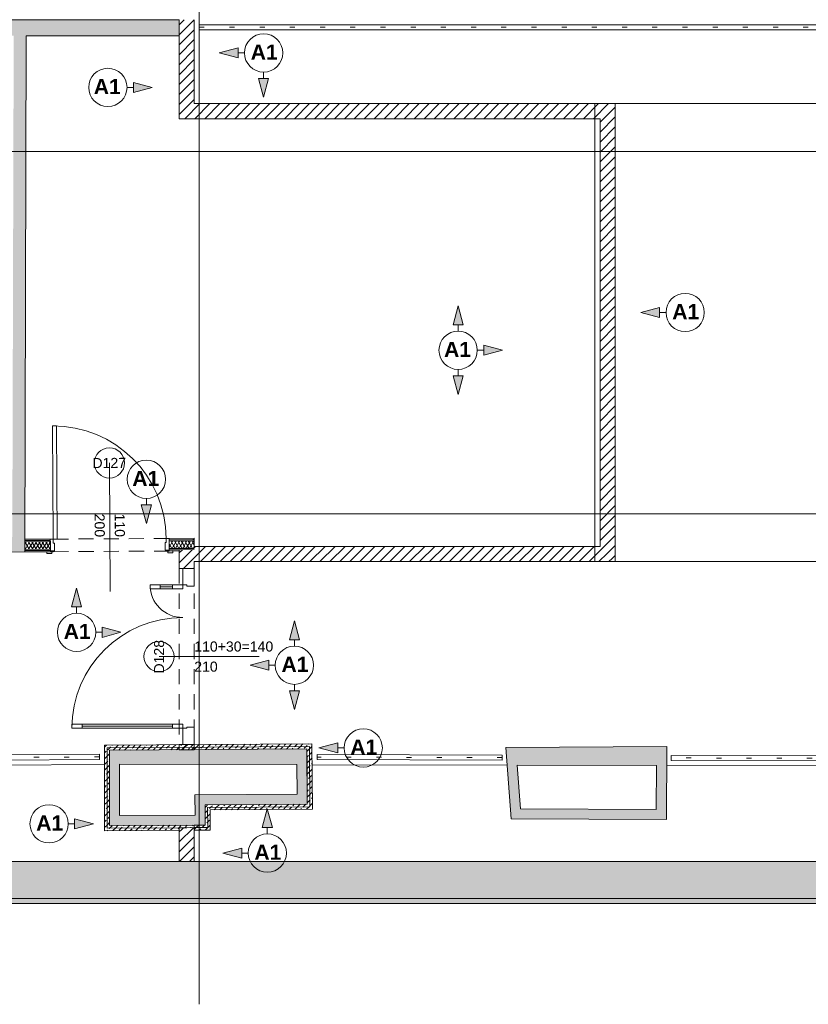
# Paper-space layout 'A-55 WYKOŃCZENIA ŚCIAN - PIĘTRO 10' of a CAD drawing. Header units: millimetres. Extents: x 0 to 420, y 0 to 297.
# Tile 4 of 8: x 173 to 251, y 106 to 204. Entities that reach past the tile are written whole.
import ezdxf
from ezdxf.xclip import XClip

# ---------------------------------------------------------------- set-up
doc = ezdxf.new("R2010")
doc.units = ezdxf.units.MM
doc.header["$MEASUREMENT"] = 0
doc.header["$XCLIPFRAME"] = 0
for name, pattern in [('DASHDOTX2', [1000, 500, -250, 0, -250]), ('DOT2', [3, 0.5, -2.5]), ('Przer. długie kreski', [2.5, 1.5, -1])]:
    doc.linetypes.add(name, pattern=pattern)
for name, color, linetype in [('A__OKŁADZINY ŚCIAN', 7, 'Continuous'), ('A_podrys', 7, 'Continuous'), ('A_ściany', 7, 'Continuous'), ('A_ściany proj', 7, 'Continuous')]:
    doc.layers.add(name, color=color, linetype=linetype)
for name, color, linetype, lineweight in [('A__OKŁADZINY ŚCIAN_Nr_pióra__1', 7, 'Continuous', 20), ('A_ściany proj_Nr_pióra__1', 7, 'Continuous', 20), ('A_ściany proj_Nr_pióra__2', 8, 'Continuous', 13), ('A_ściany_Nr_pióra__1', 7, 'Continuous', 20), ('Drzwi Archicad_Nr_pióra__3', 252, 'Continuous', 13), ('Znaczniki drzwi Archicada_Nr_pióra__3', 252, 'Continuous', 13)]:
    doc.layers.add(name, color=color, linetype=linetype, lineweight=lineweight)
for name, color, linetype, lineweight, true_color in [('A_osie_Nr_pióra__16', 7, 'Continuous', 5, 0x0f0f0f), ('A_pochwyt_Nr_pióra__10', 7, 'Continuous', 13, 0x4b4b4b), ('A_pochwyt_Nr_pióra__6', 7, 'Continuous', 13, 0xa9a9a9), ('A_pochwyt_Nr_pióra__7', 7, 'Continuous', 18, 0x171717), ('A_schody_Nr_pióra__9', 7, 'Continuous', 13, 0xadadad), ('A_strop_Nr_pióra__9', 7, 'Continuous', 13, 0xadadad), ('A_ściany proj_Nr_pióra__10', 7, 'Continuous', 13, 0x4b4b4b), ('A_ściany proj_Nr_pióra__21', 7, 'Continuous', 5, 0xb0b0b0)]:
    doc.layers.add(name, color=color, linetype=linetype, lineweight=lineweight, true_color=true_color)
doc.styles.add('STYL_AUTOMATYCZNY_3', font='arial.ttf')
doc.styles.add('STYL_AUTOMATYCZNY_4', font='arial.ttf')
pattern_1 = [(45, (-1584.45095, -254.3192), (-0.57024626, 0.57024626), []), (45, (-1583.8807, -254.3192), (-0.57024626, 0.57024626), [0.40323, -0.20161])]
pattern_2 = [(45, (-1584.45095, -254.31916), (-0.49497475, 0.49497475), [])]
pattern_3 = [(0, (-1584.451, -254.3192), (0, 1), [0, -1])]
pattern_4 = [(60, (-1584.45095, -254.31916), (-0.25980762, 0.15), []), (120, (-1584.45095, -254.31916), (0.25980762, 0.15), [])]

# ---------------------------------------------------------------- blocks, each defined once
blk = doc.blocks.new('Rysunek_1_1', base_point=(-1584.451, -254.319))
at = {"layer": 'A__OKŁADZINY ŚCIAN', "linetype": 'Continuous', "lineweight": 0, "true_color": 0x000000}
for points in [[(192.835, 200.544), (194.701, 200.044), (194.701, 201.044)], [(186.166, 197.117), (184.3, 197.617), (184.3, 196.617)], [(197.238, 196.141), (197.738, 198.007), (196.738, 198.007)], [(216.561, 175.408), (216.061, 173.542), (217.061, 173.542)], [(234.711, 174.758), (236.577, 174.258), (236.577, 175.258)], [(220.964, 171.006), (219.098, 171.506), (219.098, 170.506)], [(216.561, 166.603), (217.061, 168.469), (216.061, 168.469)], [(185.589, 153.783), (186.089, 155.649), (185.089, 155.649)], [(178.66, 147.385), (178.16, 145.519), (179.16, 145.519)], [(200.295, 144.117), (199.795, 142.251), (200.795, 142.251)], [(183.063, 142.982), (181.197, 143.482), (181.197, 142.482)], [(195.892, 139.714), (197.758, 139.214), (197.758, 140.214)], [(200.295, 135.311), (200.795, 137.177), (199.795, 137.177)], [(202.729, 131.496), (204.595, 130.996), (204.595, 131.996)], [(197.605, 125.452), (197.105, 123.586), (198.105, 123.586)], [(180.332, 123.956), (178.466, 124.456), (178.466, 123.456)], [(193.202, 121.049), (195.068, 120.549), (195.068, 121.549)]]:
    blk.add_hatch(color=18, dxfattribs=at).paths.add_polyline_path(points)
at = {"layer": 'A_ściany', "linetype": 'Continuous', "lineweight": 0, "true_color": 0x000000}
for points in [[(188.846, 203.849), (123.021, 203.849), (125.121, 202.249), (188.846, 202.249)], [(173.519, 150.976), (173.661, 202.249), (172.411, 202.249), (172.273, 152.468)], [(172.273, 152.468), (170.069, 152.455), (170.077, 150.955), (173.519, 150.976)], [(201.541, 131.397), (181.931, 131.269), (182.931, 129.876), (201.551, 129.833)], [(182.931, 124.781), (182.931, 129.876), (181.931, 131.269), (181.931, 123.775)], [(237.284, 131.63), (221.307, 131.526), (222.441, 129.794), (236.273, 129.745)], [(222.771, 125.451), (222.441, 129.794), (221.307, 131.526), (221.844, 124.456)], [(237.244, 124.372), (237.284, 131.63), (236.273, 129.745), (236.249, 125.377)], [(201.574, 125.902), (201.55, 129.833), (200.55, 129.836), (200.568, 126.896)], [(191.424, 125.841), (201.574, 125.902), (200.568, 126.896), (190.418, 126.835)], [(191.436, 123.831), (191.424, 125.841), (190.418, 126.835), (190.436, 123.825)], [(221.844, 124.456), (237.244, 124.372), (236.249, 125.377), (222.771, 125.451)], [(190.436, 123.825), (190.43, 124.825), (182.931, 124.781), (181.931, 123.775)], [(107.921, 120.225), (103.721, 116.025), (304.591, 116.025), (304.591, 120.225)]]:
    blk.add_hatch(color=18, dxfattribs=at).paths.add_polyline_path(points)
at = {"layer": 'A_ściany proj', "linetype": 'Continuous', "lineweight": 0, "true_color": 0x000000}
h = blk.add_hatch(dxfattribs=at)
h.set_pattern_fill('bloczki_ceramiczne_0001', color=18, style=0, pattern_type=2)
h.set_pattern_definition(pattern_2)
h.paths.add_polyline_path([(188.846, 194.006), (190.346, 195.506), (190.346, 203.849), (188.846, 203.849)])
h = blk.add_hatch(dxfattribs=at)
h.set_pattern_fill('bloczki_ceramiczne_0001', color=18, style=0, pattern_type=2)
h.set_pattern_definition(pattern_2)
h.paths.add_polyline_path([(188.846, 194.006), (230.66, 194.006), (232.16, 195.506), (190.346, 195.506)])
h = blk.add_hatch(dxfattribs=at)
h.set_pattern_fill('bloczki_ceramiczne_0001', color=18, style=0, pattern_type=2)
h.set_pattern_definition(pattern_2)
h.paths.add_polyline_path([(230.66, 194.006), (230.66, 151.506), (232.16, 150.006), (232.16, 195.506)])
at = {"layer": 'A_ściany proj', "linetype": 'Continuous', "lineweight": 13}
h = blk.add_hatch(dxfattribs=at)
h.set_pattern_fill('gypsum_0001', color=8, style=0, pattern_type=2)
h.set_pattern_definition(pattern_3)
h.paths.add_polyline_path([(173.512, 152.226), (173.512, 152.101), (176.049, 152.116), (176.048, 152.241)])
h = blk.add_hatch(dxfattribs=at)
h.set_pattern_fill('gypsum_0001', color=8, style=0, pattern_type=2)
h.set_pattern_definition(pattern_3)
h.paths.add_polyline_path([(173.512, 152.101), (173.513, 151.976), (176.05, 151.991), (176.049, 152.116)])
h = blk.add_hatch(dxfattribs=at)
h.set_pattern_fill('batt_insulation_0001', color=8, style=0, pattern_type=2)
h.set_pattern_definition(pattern_4)
h.paths.add_polyline_path([(173.513, 151.976), (173.518, 151.226), (176.054, 151.241), (176.05, 151.991)])
h = blk.add_hatch(dxfattribs=at)
h.set_pattern_fill('gypsum_0001', color=8, style=0, pattern_type=2)
h.set_pattern_definition(pattern_3)
h.paths.add_polyline_path([(190.346, 152.325), (187.848, 152.311), (187.849, 152.186), (190.196, 152.199)])
h = blk.add_hatch(dxfattribs=at)
h.set_pattern_fill('gypsum_0001', color=8, style=0, pattern_type=2)
h.set_pattern_definition(pattern_3)
h.paths.add_polyline_path([(190.196, 152.199), (187.849, 152.186), (187.849, 152.061), (190.046, 152.074)])
h = blk.add_hatch(dxfattribs=at)
h.set_pattern_fill('batt_insulation_0001', color=8, style=0, pattern_type=2)
h.set_pattern_definition(pattern_4)
h.paths.add_polyline_path([(187.849, 152.061), (187.854, 151.311), (189.146, 151.318), (190.046, 152.074)])
h = blk.add_hatch(dxfattribs=at)
h.set_pattern_fill('batt_insulation_0001', color=8, style=0, pattern_type=2)
h.set_pattern_definition(pattern_4)
h.paths.add_polyline_path([(190.346, 151.325), (190.346, 152.075), (190.046, 152.074), (189.146, 151.318)])
h = blk.add_hatch(dxfattribs=at)
h.set_pattern_fill('gypsum_0001', color=8, style=0, pattern_type=2)
h.set_pattern_definition(pattern_3)
h.paths.add_polyline_path([(190.346, 152.075), (190.346, 152.2), (190.196, 152.199), (190.046, 152.074)])
h = blk.add_hatch(dxfattribs=at)
h.set_pattern_fill('gypsum_0001', color=8, style=0, pattern_type=2)
h.set_pattern_definition(pattern_3)
h.paths.add_polyline_path([(190.196, 152.199), (190.346, 152.2), (190.346, 152.325)])
h = blk.add_hatch(dxfattribs=at)
h.set_pattern_fill('gypsum_0001', color=8, style=0, pattern_type=2)
h.set_pattern_definition(pattern_3)
h.paths.add_polyline_path([(173.518, 151.226), (173.518, 151.101), (176.055, 151.116), (176.054, 151.241)])
h = blk.add_hatch(dxfattribs=at)
h.set_pattern_fill('gypsum_0001', color=8, style=0, pattern_type=2)
h.set_pattern_definition(pattern_3)
h.paths.add_polyline_path([(173.518, 151.101), (173.519, 150.976), (176.056, 150.991), (176.055, 151.116)])
h = blk.add_hatch(dxfattribs=at)
h.set_pattern_fill('gypsum_0001', color=8, style=0, pattern_type=2)
h.set_pattern_definition(pattern_3)
h.paths.add_polyline_path([(187.854, 151.311), (187.855, 151.186), (188.996, 151.192), (189.146, 151.318)])
h = blk.add_hatch(dxfattribs=at)
h.set_pattern_fill('gypsum_0001', color=8, style=0, pattern_type=2)
h.set_pattern_definition(pattern_3)
h.paths.add_polyline_path([(187.855, 151.186), (187.855, 151.061), (188.846, 151.066), (188.846, 151.191)])
at = {"layer": 'A_ściany proj', "linetype": 'Continuous', "lineweight": 0, "true_color": 0x000000}
h = blk.add_hatch(dxfattribs=at)
h.set_pattern_fill('bloczki_ceramiczne_0001', color=18, style=0, pattern_type=2)
h.set_pattern_definition(pattern_2)
h.paths.add_polyline_path([(188.996, 151.192), (188.846, 151.066), (188.846, 149.326), (190.346, 149.326), (190.346, 151.2)])
h = blk.add_hatch(dxfattribs=at)
h.set_pattern_fill('bloczki_ceramiczne_0001', color=18, style=0, pattern_type=2)
h.set_pattern_definition(pattern_2)
h.paths.add_polyline_path([(188.846, 151.066), (188.996, 151.192), (188.846, 151.191)])
at = {"layer": 'A_ściany proj', "linetype": 'Continuous', "lineweight": 13}
h = blk.add_hatch(dxfattribs=at)
h.set_pattern_fill('gypsum_0001', color=8, style=0, pattern_type=2)
h.set_pattern_definition(pattern_3)
h.paths.add_polyline_path([(190.346, 151.2), (190.346, 151.325), (189.146, 151.318), (188.996, 151.192)])
at = {"layer": 'A_ściany proj', "linetype": 'Continuous', "lineweight": 0, "true_color": 0x000000}
h = blk.add_hatch(dxfattribs=at)
h.set_pattern_fill('bloczki_ceramiczne_0001', color=18, style=0, pattern_type=2)
h.set_pattern_definition(pattern_2)
h.paths.add_polyline_path([(190.346, 150.006), (232.16, 150.006), (230.66, 151.506), (190.346, 151.506)])
at = {"layer": 'A_ściany proj', "linetype": 'Continuous', "lineweight": 0, "true_color": 0x4b4b4b}
h = blk.add_hatch(dxfattribs=at)
h.set_pattern_fill('FP_65_0001', color=251, style=0, pattern_type=2)
h.set_pattern_definition(pattern_1)
h.paths.add_polyline_path([(202.038, 131.902), (181.431, 131.766), (181.681, 131.517), (201.789, 131.65)])
h = blk.add_hatch(dxfattribs=at)
h.set_pattern_fill('FP_65_0001', color=251, style=0, pattern_type=2)
h.set_pattern_definition(pattern_1)
h.paths.add_polyline_path([(181.431, 131.766), (181.431, 123.272), (181.681, 123.523), (181.681, 131.517)])
h = blk.add_hatch(dxfattribs=at)
h.set_pattern_fill('FP_65_0001', color=251, style=0, pattern_type=2)
h.set_pattern_definition(pattern_1)
h.paths.add_polyline_path([(181.931, 131.269), (201.541, 131.398), (201.789, 131.65), (181.681, 131.517)])
h = blk.add_hatch(dxfattribs=at)
h.set_pattern_fill('FP_65_0001', color=251, style=0, pattern_type=2)
h.set_pattern_definition(pattern_1)
h.paths.add_polyline_path([(181.931, 123.775), (181.931, 131.269), (181.681, 131.517), (181.681, 123.523)])
at = {"layer": 'A_ściany proj', "linetype": 'Continuous', "lineweight": 0, "true_color": 0x000000}
h = blk.add_hatch(dxfattribs=at)
h.set_pattern_fill('bloczki_ceramiczne_0001', color=18, style=0, pattern_type=2)
h.set_pattern_definition(pattern_2)
h.paths.add_polyline_path([(188.846, 131.317), (190.346, 131.317), (190.346, 131.826), (188.846, 131.826)])
at = {"layer": 'A_ściany proj', "linetype": 'Continuous', "lineweight": 0, "true_color": 0x4b4b4b}
h = blk.add_hatch(dxfattribs=at)
h.set_pattern_fill('FP_65_0001', color=251, style=0, pattern_type=2)
h.set_pattern_definition(pattern_1)
h.paths.add_polyline_path([(201.541, 131.398), (201.574, 125.902), (201.825, 125.653), (201.789, 131.65)])
h = blk.add_hatch(dxfattribs=at)
h.set_pattern_fill('FP_65_0001', color=251, style=0, pattern_type=2)
h.set_pattern_definition(pattern_1)
h.paths.add_polyline_path([(202.077, 125.405), (202.038, 131.902), (201.789, 131.65), (201.825, 125.653)])
h = blk.add_hatch(dxfattribs=at)
h.set_pattern_fill('FP_65_0001', color=251, style=0, pattern_type=2)
h.set_pattern_definition(pattern_1)
h.paths.add_polyline_path([(201.574, 125.902), (191.424, 125.841), (191.675, 125.593), (201.825, 125.653)])
h = blk.add_hatch(dxfattribs=at)
h.set_pattern_fill('FP_65_0001', color=251, style=0, pattern_type=2)
h.set_pattern_definition(pattern_1)
h.paths.add_polyline_path([(191.424, 125.841), (191.436, 123.831), (191.687, 123.583), (191.675, 125.593)])
h = blk.add_hatch(dxfattribs=at)
h.set_pattern_fill('FP_65_0001', color=251, style=0, pattern_type=2)
h.set_pattern_definition(pattern_1)
h.paths.add_polyline_path([(191.927, 125.344), (202.077, 125.405), (201.825, 125.653), (191.675, 125.593)])
h = blk.add_hatch(dxfattribs=at)
h.set_pattern_fill('FP_65_0001', color=251, style=0, pattern_type=2)
h.set_pattern_definition(pattern_1)
h.paths.add_polyline_path([(191.939, 123.334), (191.927, 125.344), (191.675, 125.593), (191.687, 123.583)])
h = blk.add_hatch(dxfattribs=at)
h.set_pattern_fill('FP_65_0001', color=251, style=0, pattern_type=2)
h.set_pattern_definition(pattern_1)
h.paths.add_polyline_path([(188.849, 123.566), (181.681, 123.523), (181.431, 123.272), (188.846, 123.316)])
h = blk.add_hatch(dxfattribs=at)
h.set_pattern_fill('FP_65_0001', color=251, style=0, pattern_type=2)
h.set_pattern_definition(pattern_1)
h.paths.add_polyline_path([(190.346, 123.825), (181.931, 123.775), (181.681, 123.523), (189.596, 123.57)])
at = {"layer": 'A_ściany proj', "linetype": 'Continuous', "lineweight": 0, "true_color": 0x000000}
h = blk.add_hatch(dxfattribs=at)
h.set_pattern_fill('bloczki_ceramiczne_0001', color=18, style=0, pattern_type=2)
h.set_pattern_definition(pattern_2)
h.paths.add_polyline_path([(189.596, 123.57), (188.846, 123.316), (188.846, 120.225), (190.346, 120.225), (190.346, 123.575)])
h = blk.add_hatch(dxfattribs=at)
h.set_pattern_fill('bloczki_ceramiczne_0001', color=18, style=0, pattern_type=2)
h.set_pattern_definition(pattern_2)
h.paths.add_polyline_path([(188.849, 123.317), (189.596, 123.57), (188.849, 123.566)])
at = {"layer": 'A_ściany proj', "linetype": 'Continuous', "lineweight": 0, "true_color": 0x4b4b4b}
h = blk.add_hatch(dxfattribs=at)
h.set_pattern_fill('FP_65_0001', color=251, style=0, pattern_type=2)
h.set_pattern_definition(pattern_1)
h.paths.add_polyline_path([(189.596, 123.57), (190.346, 123.575), (190.346, 123.825)])
h = blk.add_hatch(dxfattribs=at)
h.set_pattern_fill('FP_65_0001', color=251, style=0, pattern_type=2)
h.set_pattern_definition(pattern_1)
h.paths.add_polyline_path([(191.436, 123.831), (190.346, 123.825), (190.348, 123.575), (191.687, 123.583)])
h = blk.add_hatch(dxfattribs=at)
h.set_pattern_fill('FP_65_0001', color=251, style=0, pattern_type=2)
h.set_pattern_definition(pattern_1)
h.paths.add_polyline_path([(190.349, 123.325), (191.939, 123.334), (191.687, 123.583), (190.348, 123.575)])
at = {"layer": 'A__OKŁADZINY ŚCIAN_Nr_pióra__1', "color": 7, "linetype": 'Continuous', "lineweight": 20}
for p, q in [((192.835, 200.544), (194.701, 201.044)), ((192.835, 200.544), (194.701, 200.044)), ((194.701, 201.044), (194.701, 200.044)), ((195.335, 200.544), (194.701, 200.544)), ((197.238, 198.641), (197.238, 198.007)), ((184.3, 196.617), (184.3, 197.617)), ((186.166, 197.117), (184.3, 197.617)), ((196.738, 198.007), (197.738, 198.007)), ((197.238, 196.141), (196.738, 198.007)), ((197.238, 196.141), (197.738, 198.007)), ((183.666, 197.117), (184.3, 197.117)), ((186.166, 197.117), (184.3, 196.617)), ((216.561, 175.408), (216.061, 173.542)), ((216.561, 175.408), (217.061, 173.542)), ((234.711, 174.758), (236.577, 175.258)), ((236.577, 175.258), (236.577, 174.258)), ((234.711, 174.758), (236.577, 174.258)), ((237.211, 174.758), (236.577, 174.758)), ((217.061, 173.542), (216.061, 173.542)), ((216.561, 172.908), (216.561, 173.542)), ((219.098, 170.506), (219.098, 171.506)), ((220.964, 171.006), (219.098, 171.506)), ((218.464, 171.006), (219.098, 171.006)), ((220.964, 171.006), (219.098, 170.506)), ((216.061, 168.469), (217.061, 168.469)), ((216.561, 166.603), (216.061, 168.469)), ((216.561, 169.103), (216.561, 168.469)), ((216.561, 166.603), (217.061, 168.469)), ((185.089, 155.649), (186.089, 155.649)), ((185.589, 153.783), (185.089, 155.649)), ((185.589, 156.283), (185.589, 155.649)), ((185.589, 153.783), (186.089, 155.649)), ((178.66, 147.385), (178.16, 145.519)), ((178.66, 147.385), (179.16, 145.519)), ((179.16, 145.519), (178.16, 145.519)), ((178.66, 144.885), (178.66, 145.519)), ((200.295, 144.117), (199.795, 142.251)), ((200.295, 144.117), (200.795, 142.251)), ((180.563, 142.982), (181.197, 142.982)), ((181.197, 142.482), (181.197, 143.482)), ((183.063, 142.982), (181.197, 143.482)), ((183.063, 142.982), (181.197, 142.482)), ((200.795, 142.251), (199.795, 142.251)), ((200.295, 141.617), (200.295, 142.251)), ((195.892, 139.714), (197.758, 140.214)), ((197.758, 140.214), (197.758, 139.214)), ((195.892, 139.714), (197.758, 139.214)), ((198.392, 139.714), (197.758, 139.714)), ((199.795, 137.177), (200.795, 137.177)), ((200.295, 135.311), (199.795, 137.177)), ((200.295, 137.811), (200.295, 137.177)), ((200.295, 135.311), (200.795, 137.177)), ((202.729, 131.496), (204.595, 131.996)), ((202.729, 131.496), (204.595, 130.996)), ((204.595, 131.996), (204.595, 130.996)), ((205.229, 131.496), (204.595, 131.496)), ((197.605, 125.452), (197.105, 123.586)), ((197.605, 125.452), (198.105, 123.586)), ((178.466, 123.456), (178.466, 124.456)), ((180.332, 123.956), (178.466, 124.456)), ((177.832, 123.956), (178.466, 123.956)), ((180.332, 123.956), (178.466, 123.456)), ((198.105, 123.586), (197.105, 123.586)), ((197.605, 122.952), (197.605, 123.586)), ((193.202, 121.049), (195.068, 121.549)), ((195.068, 121.549), (195.068, 120.549)), ((193.202, 121.049), (195.068, 120.549)), ((195.702, 121.049), (195.068, 121.049))]:
    blk.add_line(p, q, dxfattribs=at)
for centre in [(197.238, 200.544), (181.763, 197.117), (239.114, 174.758), (216.561, 171.006), (185.589, 158.186), (178.66, 142.982), (200.295, 139.714), (207.132, 131.496), (175.929, 123.956), (197.605, 121.049)]:
    blk.add_circle(centre, 1.903, dxfattribs=at)
at = {"layer": 'A_osie_Nr_pióra__16', "color": 250, "linetype": 'DASHDOTX2', "lineweight": 5, "true_color": 0x0f0f0f}
for p, q in [((190.846, 237.635), (190.846, 106.025)), ((330.891, 190.756), (60.541, 190.756)), ((330.891, 154.756), (60.541, 154.756)), ((330.891, 116.526), (60.541, 116.526))]:
    blk.add_line(p, q, dxfattribs=at)
at = {"layer": 'A_pochwyt_Nr_pióra__10', "color": 251, "linetype": 'DOT2', "lineweight": 13, "true_color": 0x4b4b4b}
for p, q in [((190.846, 203.099), (286.08, 203.099)), ((180.926, 130.613), (170.926, 130.545)), ((220.94, 130.539), (202.552, 130.581)), ((275.715, 130.414), (237.715, 130.501))]:
    blk.add_line(p, q, dxfattribs=at)
at = {"layer": 'A_pochwyt_Nr_pióra__6', "color": 253, "linetype": 'Continuous', "lineweight": 13, "true_color": 0xa9a9a9}
for p, q in [((190.846, 203.349), (286.336, 203.349)), ((190.846, 202.849), (190.846, 203.349)), ((190.846, 202.849), (285.825, 202.849)), ((202.553, 130.831), (202.551, 130.331)), ((220.94, 130.289), (202.551, 130.331)), ((220.941, 130.789), (202.553, 130.831)), ((220.941, 130.789), (220.94, 130.289)), ((237.716, 130.751), (237.715, 130.251)), ((275.715, 130.164), (237.715, 130.251)), ((275.716, 130.664), (237.716, 130.751))]:
    blk.add_line(p, q, dxfattribs=at)
at = {"layer": 'A_pochwyt_Nr_pióra__7', "color": 250, "linetype": 'Continuous', "lineweight": 18, "true_color": 0x171717}
for p, q in [((180.925, 130.863), (170.925, 130.795)), ((180.928, 130.363), (170.928, 130.295)), ((180.925, 130.863), (180.928, 130.363))]:
    blk.add_line(p, q, dxfattribs=at)
at = {"layer": 'A_schody_Nr_pióra__9', "color": 253, "linetype": 'Continuous', "lineweight": 13, "true_color": 0xadadad}
for p, q in [((147.791, 129.647), (181.431, 129.866)), ((202.05, 129.832), (221.439, 129.788)), ((237.273, 129.752), (276.213, 129.663))]:
    blk.add_line(p, q, dxfattribs=at)
at = {"layer": 'A_strop_Nr_pióra__9', "color": 253, "linetype": 'Continuous', "lineweight": 13, "true_color": 0xadadad, "flags": 128}
blk.add_lwpolyline([(230.15, 195.506), (260.68, 195.506), (260.68, 150.006), (230.15, 150.006)], close=True, dxfattribs=at)
at = {"layer": 'A_ściany proj_Nr_pióra__1', "color": 7, "linetype": 'Continuous', "lineweight": 20}
for p, q in [((176.056, 150.991), (175.686, 150.988)), ((187.855, 151.061), (188.225, 151.063)), ((188.846, 151.191), (188.846, 151.066)), ((188.846, 151.191), (188.846, 151.066)), ((189.196, 149.326), (188.846, 149.326)), ((190.346, 149.326), (189.196, 149.326)), ((189.196, 131.826), (188.846, 131.826)), ((190.346, 131.826), (189.196, 131.826)), ((188.849, 123.566), (188.849, 123.317)), ((188.849, 123.566), (188.849, 123.317))]:
    blk.add_line(p, q, dxfattribs=at)
at = {"layer": 'A_ściany proj_Nr_pióra__1', "color": 7, "linetype": 'Continuous', "lineweight": 20, "flags": 128}
for points in [[(188.846, 203.849), (188.846, 194.006)], [(190.346, 195.506), (190.346, 203.849)], [(232.16, 195.506), (190.346, 195.506)], [(232.16, 150.006), (232.16, 195.506)], [(188.846, 194.006), (230.66, 194.006)], [(230.66, 194.006), (230.66, 151.506)], [(176.048, 152.241), (173.512, 152.226)], [(190.346, 152.325), (187.848, 152.311)], [(173.519, 150.976), (176.056, 150.991)], [(187.855, 151.061), (188.846, 151.066)], [(188.846, 151.066), (188.846, 149.326)], [(230.66, 151.506), (190.346, 151.506)], [(190.346, 150.006), (232.16, 150.006)], [(190.346, 149.326), (190.346, 150.006)], [(202.038, 131.902), (181.431, 131.766)], [(181.431, 131.766), (181.431, 123.272)], [(181.931, 131.269), (201.541, 131.398)], [(181.931, 123.775), (181.931, 131.269)], [(188.846, 131.826), (188.846, 131.317)], [(188.846, 131.317), (190.346, 131.317)], [(190.346, 131.317), (190.346, 131.826)], [(201.541, 131.398), (201.574, 125.902)], [(202.077, 125.405), (202.038, 131.902)], [(201.574, 125.902), (191.424, 125.841)], [(191.424, 125.841), (191.436, 123.831)], [(191.927, 125.344), (202.077, 125.405)], [(191.939, 123.334), (191.927, 125.344)], [(181.431, 123.272), (188.846, 123.316)], [(190.346, 123.825), (181.931, 123.775)], [(188.846, 123.316), (188.846, 120.225)], [(191.436, 123.831), (190.346, 123.825)], [(190.346, 120.225), (190.346, 123.575)], [(190.349, 123.325), (191.939, 123.334)], [(188.846, 120.225), (190.346, 120.225)]]:
    blk.add_lwpolyline(points, dxfattribs=at)
at = {"layer": 'A_ściany proj_Nr_pióra__1', "color": 7, "linetype": 'Continuous', "lineweight": 20}
blk.add_point((188.849, 123.566), dxfattribs=at)
blk.add_point((188.849, 123.566), dxfattribs=at)
at = {"layer": 'A_ściany proj_Nr_pióra__10', "color": 251, "linetype": 'Continuous', "lineweight": 13, "true_color": 0x4b4b4b}
for p, q in [((181.681, 131.517), (201.789, 131.65)), ((201.789, 131.65), (181.681, 131.517)), ((181.681, 123.523), (181.681, 131.517)), ((181.681, 131.517), (181.681, 123.523)), ((201.789, 131.65), (201.825, 125.653)), ((201.825, 125.653), (201.789, 131.65)), ((201.825, 125.653), (191.675, 125.593)), ((191.675, 125.593), (201.825, 125.653)), ((191.675, 125.593), (191.687, 123.583)), ((191.687, 123.583), (191.675, 125.593)), ((181.681, 123.523), (188.849, 123.566)), ((188.849, 123.566), (181.681, 123.523)), ((189.596, 123.57), (188.849, 123.566)), ((189.596, 123.57), (188.849, 123.566)), ((190.346, 123.575), (189.596, 123.57)), ((190.346, 123.575), (189.596, 123.57)), ((191.687, 123.583), (190.348, 123.575)), ((190.348, 123.575), (191.687, 123.583))]:
    blk.add_line(p, q, dxfattribs=at)
at = {"layer": 'A_ściany proj_Nr_pióra__2', "color": 8, "linetype": 'Continuous', "lineweight": 13, "flags": 128}
for points in [[(190.346, 123.825), (190.346, 123.575)], [(190.346, 123.825), (190.348, 123.575)], [(190.348, 123.575), (190.349, 123.325)]]:
    blk.add_lwpolyline(points, dxfattribs=at)
at = {"layer": 'A_ściany proj_Nr_pióra__21', "color": 253, "linetype": 'Continuous', "lineweight": 5, "true_color": 0xb0b0b0}
for p, q in [((176.049, 152.116), (173.512, 152.101)), ((176.05, 151.991), (173.513, 151.976)), ((176.048, 152.241), (176.049, 152.116)), ((176.049, 152.116), (176.05, 151.991)), ((176.05, 151.991), (176.054, 151.241)), ((187.848, 152.311), (187.849, 152.186)), ((190.196, 152.199), (187.849, 152.186)), ((187.849, 152.186), (187.849, 152.061)), ((190.046, 152.074), (187.849, 152.061)), ((187.849, 152.061), (187.854, 151.311)), ((190.346, 152.075), (190.046, 152.074)), ((190.346, 152.2), (190.196, 152.199)), ((173.518, 151.226), (176.054, 151.241)), ((173.518, 151.101), (176.055, 151.116)), ((176.054, 151.241), (176.055, 151.116)), ((176.055, 151.116), (176.055, 151.091)), ((176.055, 151.091), (176.056, 150.991)), ((187.854, 151.311), (189.146, 151.318)), ((187.854, 151.311), (187.855, 151.186)), ((187.855, 151.186), (188.846, 151.191)), ((187.855, 151.186), (187.855, 151.161)), ((187.855, 151.161), (187.855, 151.061)), ((188.996, 151.192), (188.846, 151.191)), ((188.996, 151.192), (188.846, 151.191)), ((190.346, 151.2), (188.996, 151.192)), ((190.346, 151.2), (188.996, 151.192)), ((190.346, 151.325), (189.146, 151.318))]:
    blk.add_line(p, q, dxfattribs=at)
at = {"layer": 'A_ściany proj_Nr_pióra__21', "color": 253, "linetype": 'Continuous', "lineweight": 5, "true_color": 0xb0b0b0, "flags": 128}
for points in [[(173.512, 152.101), (173.512, 152.226)], [(173.513, 151.976), (173.512, 152.101)], [(173.518, 151.226), (173.513, 151.976)], [(190.346, 152.325), (190.346, 152.2)], [(190.346, 152.2), (190.346, 152.075)], [(190.346, 152.075), (190.346, 151.506)], [(173.518, 151.101), (173.518, 151.226)], [(173.519, 150.976), (173.518, 151.101)]]:
    blk.add_lwpolyline(points, dxfattribs=at)
at = {"layer": 'A_ściany_Nr_pióra__1', "color": 7, "linetype": 'Continuous', "lineweight": 20, "flags": 128}
for points in [[(188.846, 203.849), (123.021, 203.849)], [(188.846, 202.249), (188.846, 203.849)], [(173.519, 150.976), (173.661, 202.249)], [(173.661, 202.249), (188.846, 202.249)], [(170.077, 150.955), (173.519, 150.976)], [(201.541, 131.397), (181.931, 131.269)], [(181.931, 131.269), (181.931, 123.775)], [(201.551, 129.833), (201.541, 131.397)], [(237.284, 131.63), (221.307, 131.526)], [(221.307, 131.526), (221.844, 124.456)], [(237.244, 124.372), (237.284, 131.63)], [(182.931, 124.781), (182.931, 129.876)], [(182.931, 129.876), (200.55, 129.836)], [(200.55, 129.836), (200.568, 126.896)], [(201.574, 125.902), (201.55, 129.833)], [(222.771, 125.451), (222.441, 129.794)], [(222.441, 129.794), (236.273, 129.745)], [(236.273, 129.745), (236.249, 125.377)], [(200.568, 126.896), (190.418, 126.835)], [(190.418, 126.835), (190.43, 124.825)], [(191.424, 125.841), (201.574, 125.902)], [(191.43, 124.831), (191.424, 125.841)], [(236.249, 125.377), (222.771, 125.451)], [(190.43, 124.825), (182.931, 124.781)], [(221.844, 124.456), (237.244, 124.372)], [(181.931, 123.775), (190.436, 123.825)], [(190.436, 123.825), (191.436, 123.831)], [(304.591, 120.225), (123.331, 120.225)], [(103.721, 116.025), (304.591, 116.025)]]:
    blk.add_lwpolyline(points, dxfattribs=at)
at = {"layer": 'Drzwi Archicad_Nr_pióra__3', "color": 252, "linetype": 'Continuous', "lineweight": 13}
for p, q in [((176.661, 163.484), (176.261, 163.482)), ((176.261, 163.482), (176.328, 152.242)), ((176.728, 152.245), (176.661, 163.484)), ((176.048, 152.241), (176.328, 152.242)), ((176.055, 151.091), (176.048, 152.241)), ((176.048, 152.241), (176.049, 152.116)), ((176.048, 152.241), (176.049, 152.116)), ((176.049, 152.116), (176.05, 151.991)), ((176.049, 152.116), (176.05, 151.991)), ((176.05, 151.991), (176.054, 151.241)), ((176.05, 151.991), (176.054, 151.241)), ((176.328, 152.242), (176.728, 152.245)), ((176.328, 152.242), (176.33, 151.842)), ((176.33, 151.842), (176.45, 151.843)), ((176.45, 151.843), (176.455, 151.093)), ((187.45, 151.908), (187.57, 151.909)), ((187.455, 151.158), (187.45, 151.908)), ((187.568, 152.309), (187.848, 152.311)), ((187.57, 151.909), (187.568, 152.309)), ((187.848, 152.311), (187.855, 151.161)), ((187.848, 152.311), (187.849, 152.186)), ((187.848, 152.311), (187.849, 152.186)), ((187.849, 152.186), (187.849, 152.061)), ((187.849, 152.186), (187.849, 152.061)), ((187.849, 152.061), (187.854, 151.311)), ((187.849, 152.061), (187.854, 151.311)), ((176.186, 150.991), (175.686, 150.988)), ((176.056, 150.991), (175.686, 150.988)), ((176.056, 150.991), (175.686, 150.988)), ((175.686, 150.988), (175.687, 150.798)), ((175.687, 150.798), (176.187, 150.801)), ((176.054, 151.241), (176.055, 151.116)), ((176.054, 151.241), (176.055, 151.116)), ((176.055, 151.116), (176.055, 151.091)), ((176.055, 151.116), (176.055, 151.091)), ((176.455, 151.093), (176.055, 151.091)), ((176.305, 151.092), (176.055, 151.091)), ((176.055, 151.091), (176.056, 150.991)), ((176.055, 151.091), (176.056, 150.991)), ((176.055, 151.091), (176.056, 150.991)), ((176.056, 150.991), (176.306, 150.992)), ((176.187, 150.801), (176.186, 150.991)), ((176.306, 150.992), (176.305, 151.092)), ((187.855, 151.161), (187.455, 151.158)), ((187.855, 151.161), (187.605, 151.159)), ((187.605, 151.159), (187.605, 151.059)), ((187.605, 151.059), (187.855, 151.061)), ((188.225, 151.063), (187.725, 151.06)), ((187.725, 151.06), (187.726, 150.87)), ((187.726, 150.87), (188.226, 150.873)), ((187.854, 151.311), (187.855, 151.186)), ((187.854, 151.311), (187.855, 151.186)), ((187.855, 151.186), (187.855, 151.161)), ((187.855, 151.186), (187.855, 151.161)), ((187.855, 151.061), (187.855, 151.161)), ((187.855, 151.161), (187.855, 151.061)), ((187.855, 151.161), (187.855, 151.061)), ((187.855, 151.061), (188.225, 151.063)), ((187.855, 151.061), (188.225, 151.063)), ((188.226, 150.873), (188.225, 151.063)), ((189.196, 149.326), (188.846, 149.326)), ((189.196, 147.696), (189.196, 149.326)), ((189.196, 149.326), (190.346, 149.326)), ((190.346, 149.326), (189.196, 149.326)), ((190.346, 149.326), (189.196, 149.326)), ((190.346, 149.326), (190.346, 147.576)), ((185.956, 147.696), (186.956, 147.696)), ((185.956, 147.296), (185.956, 147.696)), ((186.956, 147.296), (185.956, 147.296)), ((186.956, 147.696), (186.956, 147.296)), ((186.956, 147.496), (188.196, 147.496)), ((188.196, 147.296), (188.196, 147.696)), ((188.196, 147.696), (189.196, 147.696)), ((189.196, 147.296), (188.196, 147.296)), ((189.596, 147.696), (189.196, 147.696)), ((189.196, 147.696), (189.196, 147.296)), ((189.596, 147.576), (189.596, 147.696)), ((190.346, 147.576), (189.596, 147.576)), ((179.196, 133.856), (178.196, 133.856)), ((178.196, 133.856), (178.196, 133.456)), ((178.196, 133.456), (179.196, 133.456)), ((179.196, 133.456), (179.196, 133.856)), ((179.196, 133.656), (188.196, 133.656)), ((189.196, 133.856), (188.196, 133.856)), ((188.196, 133.856), (188.196, 133.456)), ((188.196, 133.456), (189.196, 133.456)), ((189.196, 133.456), (189.196, 133.856)), ((189.196, 131.826), (189.196, 133.456)), ((189.196, 133.456), (189.596, 133.456)), ((189.596, 133.456), (189.596, 133.576)), ((189.596, 133.576), (190.346, 133.576)), ((190.346, 133.576), (190.346, 131.826)), ((189.196, 131.826), (188.846, 131.826)), ((190.346, 131.826), (189.196, 131.826)), ((190.346, 131.826), (189.196, 131.826)), ((190.346, 131.826), (189.196, 131.826))]:
    blk.add_line(p, q, dxfattribs=at)
at = {"layer": 'Drzwi Archicad_Nr_pióra__3', "color": 252, "linetype": 'Przer. długie kreski', "lineweight": 13}
for p, q in [((187.848, 152.311), (176.048, 152.241)), ((187.855, 151.061), (176.056, 150.991)), ((188.846, 149.326), (188.846, 131.826)), ((190.346, 149.326), (190.346, 131.826))]:
    blk.add_line(p, q, dxfattribs=at)
at = {"layer": 'Drzwi Archicad_Nr_pióra__3', "color": 252, "linetype": 'Continuous', "lineweight": 13, "flags": 128}
for points in [[(186.956, 147.696), (188.196, 147.696), (188.196, 147.496), (186.956, 147.496)], [(186.956, 147.496), (188.196, 147.496), (188.196, 147.296), (186.956, 147.296)], [(179.196, 133.656), (188.196, 133.656), (188.196, 133.856), (179.196, 133.856)], [(179.196, 133.456), (188.196, 133.456), (188.196, 133.656), (179.196, 133.656)]]:
    blk.add_lwpolyline(points, close=True, dxfattribs=at)
at = {"layer": 'Drzwi Archicad_Nr_pióra__3', "color": 252, "linetype": 'Continuous', "lineweight": 13}
for centre, radius, start, end in [((176.328, 152.242), 11.24, 0.33973, 90.33973), ((189.196, 147.696), 3.24, 180, 270), ((189.196, 133.456), 11, 90, 180)]:
    blk.add_arc(centre, radius, start, end, dxfattribs=at)
at = {"layer": 'Znaczniki drzwi Archicada_Nr_pióra__3', "color": 252, "linetype": 'Continuous', "lineweight": 13}
for p, q in [((181.918, 159.812), (181.994, 147.026)), ((186.846, 140.576), (196.78, 140.576))]:
    blk.add_line(p, q, dxfattribs=at)
at = {"layer": 'Znaczniki drzwi Archicada_Nr_pióra__3', "color": 252, "linetype": 'Continuous', "lineweight": 13, "flags": 128}
for points in [[(183.418, 159.821, 1), (180.418, 159.804, 1)], [(186.846, 142.076, 1), (186.846, 139.076, 1)]]:
    blk.add_lwpolyline(points, format="xyb", close=True, dxfattribs=at)
at = {"layer": 'A__OKŁADZINY ŚCIAN_Nr_pióra__1', "color": 7, "linetype": 'Continuous', "lineweight": 20, "char_height": 1.5, "style": 'STYL_AUTOMATYCZNY_3'}
for s, insert, attachment_point in [('\\A1;{\\pql;\\fArial|b1|i0|c238|p0;\\W1.000000;A1}', (195.956, 200.63), 4), ('\\A1;{\\pqr;\\fArial|b1|i0|c238|p0;\\W1.000000;A1}', (183.045, 197.203), 6), ('\\A1;{\\pql;\\fArial|b1|i0|c238|p0;\\W1.000000;A1}', (237.832, 174.844), 4), ('\\A1;{\\pqr;\\fArial|b1|i0|c238|p0;\\W1.000000;A1}', (217.844, 171.091), 6), ('\\A1;{\\pqr;\\fArial|b1|i0|c238|p0;\\W1.000000;A1}', (186.871, 158.271), 6), ('\\A1;{\\pql;\\fArial|b1|i0|c238|p0;\\W1.000000;A1}', (177.378, 143.068), 4), ('\\A1;{\\pql;\\fArial|b1|i0|c238|p0;\\W1.000000;A1}', (199.013, 139.8), 4), ('\\A1;{\\pql;\\fArial|b1|i0|c238|p0;\\W1.000000;A1}', (205.85, 131.582), 4), ('\\A1;{\\pql;\\fArial|b1|i0|c238|p0;\\W1.000000;A1}', (174.647, 124.042), 4), ('\\A1;{\\pql;\\fArial|b1|i0|c238|p0;\\W1.000000;A1}', (196.322, 121.135), 4)]:
    blk.add_mtext(s, dxfattribs=dict(at, insert=insert, attachment_point=attachment_point))
at = {"layer": 'Znaczniki drzwi Archicada_Nr_pióra__3', "color": 252, "linetype": 'Continuous', "lineweight": 13, "char_height": 1, "attachment_point": 7, "style": 'STYL_AUTOMATYCZNY_4'}
for s, insert, rotation in [('\\A1;{\\pql;\\fArial CE|b0|i0|c238|p0;\\W1.000000;D127}', (180.234, 159.302), 0.33973), ('\\A1;{\\pql;\\fArial CE|b0|i0|c238|p0;\\W1.000000;200}', (180.431, 154.767), 270.33973), ('\\A1;{\\pql;\\fArial CE|b0|i0|c238|p0;\\W1.000000;110}', (182.431, 154.778), 270.33973), ('\\A1;{\\pql;\\fArial CE|b0|i0|c238|p0;\\W1.000000;D128}', (187.363, 138.889), 90)]:
    blk.add_mtext(s, dxfattribs=dict(at, insert=insert, rotation=rotation))
for s, insert in [('\\A1;{\\pql;\\fArial CE|b0|i0|c238|p0;\\W1.000000;110+30=140}', (190.346, 141.059)), ('\\A1;{\\pql;\\fArial CE|b0|i0|c238|p0;\\W1.000000;210}', (190.346, 139.059))]:
    blk.add_mtext(s, dxfattribs=dict(at, insert=insert))

psp = doc.layouts.new('A-55 WYKOŃCZENIA ŚCIAN - PIĘTRO 10')

# ---------------------------------------------------------------- block references
at = {"layer": 'A_podrys', "color": 37, "linetype": 'Continuous', "lineweight": 5, "true_color": 0x656532}
ref = psp.add_blockref('Rysunek_1_1', (-1584.451, -254.319), dxfattribs=at)
XClip(ref).set_block_clipping_path([(34.2904089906, 106.0249048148), (330.891155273, 237.6349048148)])

doc.saveas('drawing.dxf')
